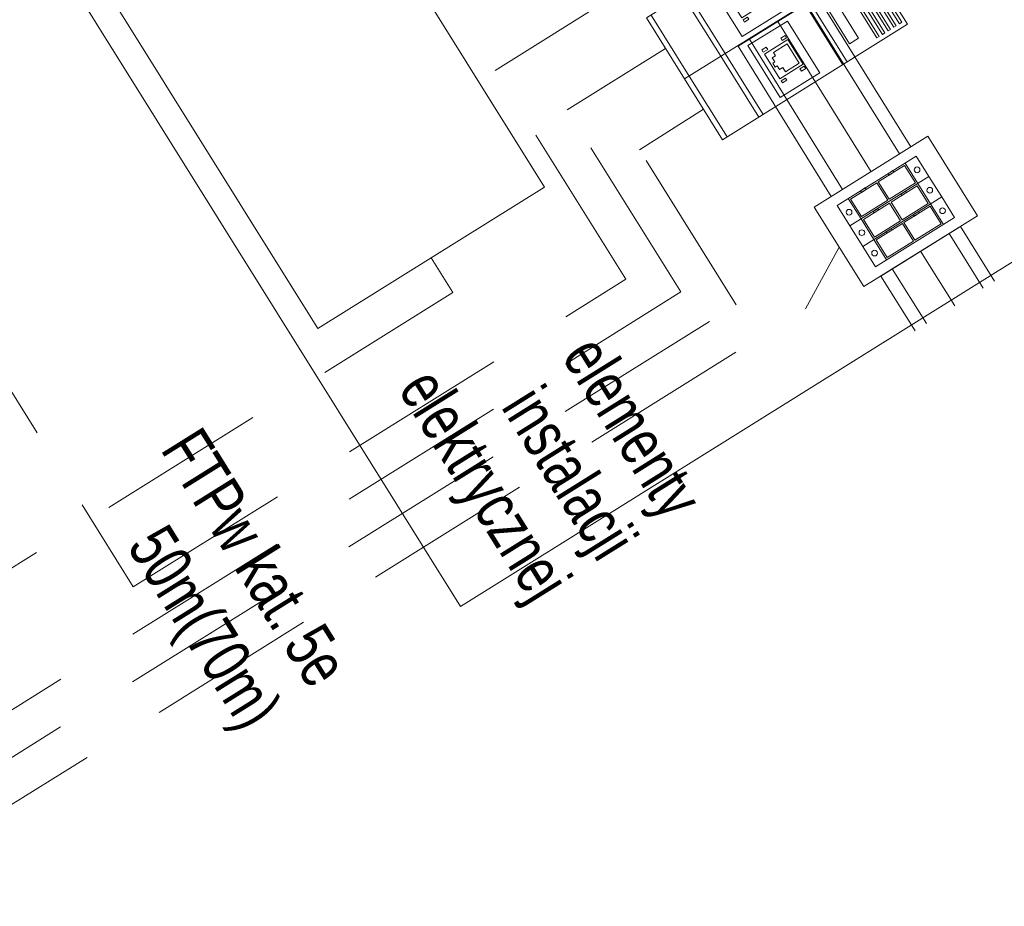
# Model space of a CAD drawing. Header units: metres. Extents: x 0 to 8443948, y 0 to 5887002.
# Tile 247 of 256: x 8443775 to 8443798, y 5886763 to 5886784. Entities that reach past the tile are written whole.
import ezdxf
from ezdxf.enums import TextEntityAlignment as Align

# ---------------------------------------------------------------- set-up
doc = ezdxf.new("R2010")
doc.units = ezdxf.units.M
doc.header["$MEASUREMENT"] = 0
doc.linetypes.add('DASHED', pattern=[19.05, 12.7, -6.35])
doc.layers.get('0').update_dxf_attribs({"color": 250, "linetype": 'CONTINUOUS', "lineweight": 5})
doc.layers.add('RACK', color=7, linetype='CONTINUOUS', lineweight=5, transparency=0.75)
doc.layers.add('światłowód', color=7, linetype='DASHED', lineweight=30)
doc.styles.add('romans', font='romans.shx')
doc.styles.get("Standard").update_dxf_attribs({"font": 'Working1250', "width": 0.75})

# ---------------------------------------------------------------- blocks, each defined once
blk = doc.blocks.new('RJ45DIN')
at = {"color": 0, "linetype": 'Continuous'}
for p, q in [((5460.15, 2751.09), (5459.2, 2751.09)), ((5460.15, 2751.09), (5459.2, 2751.09)), ((5459.2, 2749.18), (5459.2, 2751.09)), ((5459.2, 2749.18), (5459.2, 2751.09)), ((5459.2, 2749.18), (5460.15, 2749.18)), ((5459.2, 2749.18), (5460.15, 2749.18)), ((5460.15, 2749.18), (5460.15, 2751.09)), ((5460.15, 2749.18), (5460.15, 2751.09)), ((5472.73, 2751.09), (5472.73, 2749.18)), ((5473.69, 2751.09), (5472.73, 2751.09)), ((5472.73, 2751.09), (5472.73, 2749.18)), ((5473.69, 2751.09), (5472.73, 2751.09)), ((5472.73, 2749.18), (5473.69, 2749.18)), ((5472.73, 2749.18), (5473.69, 2749.18)), ((5473.69, 2749.18), (5473.69, 2751.09)), ((5473.69, 2749.18), (5473.69, 2751.09)), ((5460.15, 2742.81), (5459.2, 2742.81)), ((5460.15, 2742.81), (5459.2, 2742.81)), ((5459.2, 2740.89), (5459.2, 2742.81)), ((5459.2, 2740.89), (5459.2, 2742.81)), ((5459.2, 2740.89), (5460.15, 2740.89)), ((5459.2, 2740.89), (5460.15, 2740.89)), ((5460.15, 2740.89), (5460.15, 2742.81)), ((5460.15, 2740.89), (5460.15, 2742.81)), ((5472.73, 2742.81), (5472.73, 2740.89)), ((5473.69, 2742.81), (5472.73, 2742.81)), ((5472.73, 2742.81), (5472.73, 2740.89)), ((5473.69, 2742.81), (5472.73, 2742.81)), ((5472.73, 2740.89), (5473.69, 2740.89)), ((5472.73, 2740.89), (5473.69, 2740.89)), ((5473.69, 2740.89), (5473.69, 2742.81)), ((5473.69, 2740.89), (5473.69, 2742.81))]:
    blk.add_line(p, q, dxfattribs=at)
at = {"color": 0}
for points in [[(5453.04, 2792.07), (5453.04, 2710.67), (5479.84, 2710.67), (5479.84, 2792.07), (5453.04, 2792.07)], [(5453.04, 2765.57), (5479.84, 2765.57)], [(5453.04, 2763.57), (5479.84, 2763.57)], [(5455.04, 2754.67), (5477.84, 2754.67), (5477.84, 2737.32), (5455.04, 2737.32), (5455.04, 2754.67)], [(5453.04, 2728.57), (5479.84, 2728.57)], [(5453.04, 2726.57), (5479.84, 2726.57)], [(5453.04, 2712.67), (5479.84, 2712.67)]]:
    blk.add_lwpolyline(points, dxfattribs=at)
for points in [[(5454.78, 2790.72), (5478.11, 2790.72), (5478.11, 2789.72), (5454.78, 2789.72)], [(5454.78, 2788.22), (5478.11, 2788.22), (5478.11, 2787.22), (5454.78, 2787.22)], [(5454.78, 2785.72), (5478.11, 2785.72), (5478.11, 2784.72), (5454.78, 2784.72)], [(5454.78, 2783.22), (5478.11, 2783.22), (5478.11, 2782.22), (5454.78, 2782.22)], [(5454.78, 2780.72), (5478.11, 2780.72), (5478.11, 2779.72), (5454.78, 2779.72)], [(5458.32, 2773.87), (5474.57, 2773.87), (5474.57, 2769.87), (5458.32, 2769.87)]]:
    blk.add_lwpolyline(points, close=True, dxfattribs=at)
at = {"layer": 'RACK', "color": 0, "linetype": 'Continuous'}
for p, q in [((5471.86, 2751.16), (5461.03, 2751.16)), ((5461.03, 2751.16), (5461.03, 2740.82)), ((5471.86, 2740.82), (5471.86, 2751.16)), ((5470.77, 2750.06), (5462.21, 2750.06)), ((5462.21, 2750.06), (5462.21, 2744.06)), ((5470.77, 2744.06), (5470.77, 2750.06)), ((5462.21, 2744.06), (5463.68, 2744.06)), ((5463.68, 2744.06), (5463.68, 2742.56)), ((5468.89, 2744.06), (5470.77, 2744.06)), ((5468.89, 2742.56), (5468.89, 2744.06)), ((5461.03, 2740.82), (5471.86, 2740.82)), ((5463.68, 2742.56), (5465.51, 2742.56)), ((5465.51, 2742.56), (5465.51, 2741.73)), ((5465.51, 2741.73), (5467.25, 2741.73)), ((5467.25, 2741.73), (5467.25, 2742.6)), ((5467.25, 2742.6), (5468.89, 2742.56))]:
    blk.add_line(p, q, dxfattribs=at)
blk = doc.blocks.new('SCduplex')
for p, q in [((34.82, 4.5), (0, 4.5)), ((0, 4.5), (0, -4.5)), ((4.91, -4.5), (4.91, 4.5)), ((5.55, 3.86), (17.09, 3.86)), ((5.55, -3.87), (5.55, 3.86)), ((17.09, 3.86), (17.09, -3.87)), ((29.27, 3.86), (17.73, 3.86)), ((17.73, 3.86), (17.73, -3.87)), ((29.27, -3.87), (29.27, 3.86)), ((29.91, -4.5), (29.91, 4.5)), ((34.82, -4.5), (34.82, 4.5)), ((0, -4.5), (34.82, -4.5)), ((17.09, -3.87), (5.55, -3.87)), ((10.25, -3.86), (12.39, -3.86)), ((10.25, -4.5), (10.25, -3.86)), ((12.39, -4.5), (10.25, -4.5)), ((12.39, -3.86), (12.39, -4.5)), ((17.73, -3.87), (29.27, -3.87)), ((24.57, -3.86), (22.43, -3.86)), ((22.43, -3.86), (22.43, -4.5)), ((22.43, -4.5), (24.57, -4.5)), ((24.57, -4.5), (24.57, -3.86))]:
    blk.add_line(p, q)
for centre in [(2.46, 0), (32.37, 0)]:
    blk.add_circle(centre, 1.07)
blk = doc.blocks.new('VBBBDFG')
at = {"linetype": 'DASHED', "ltscale": 5}
for p, q in [((-2304.89, 664.39), (-2317.75, 687.21)), ((-2441.8, 613.19), (-2441.85, 671.51)), ((-2415.05, 628.19), (-2415.05, 671.51)), ((-2388.11, 643.19), (-2388.25, 671.51)), ((-2304.89, -477.55), (-2304.89, 664.39)), ((-2304.89, 664.39), (-2304.89, 664.39)), ((-2304.89, 664.39), (-2304.89, 664.39)), ((-2319.83, 643.17), (-2388.12, 643.19)), ((-2319.83, -3.66), (-2319.83, 643.17)), ((-2334.85, 628.19), (-2414.9, 628.19)), ((-2334.88, 196.32), (-2334.85, 628.19)), ((-2349.8, 613.19), (-2441.8, 613.19)), ((-2349.83, 396.32), (-2349.8, 613.19)), ((-2379.81, -548.25), (-2379.81, 555.81)), ((-2576.37, 396.34), (-2349.83, 396.32))]:
    blk.add_line(p, q, dxfattribs=at)
blk.add_line((-2395.1, 555.81), (-2379.81, 555.81))
for points in [[(-2578.91, 796.19), (-2278.85, 796.15), (-2278.78, 496.1), (-2578.84, 496.14)], [(-2335.36, 687.21), (-2300.36, 687.21), (-2300.36, 737.21), (-2335.36, 737.21)]]:
    blk.add_lwpolyline(points, close=True)
at = {"color": 0, "ltscale": 5}
for points in [[(-2335.36, 694.71), (-2401.41, 694.94), (-2401.41, 729.94), (-2335.36, 729.71)], [(-2276.28, 694.71), (-2300.36, 694.71), (-2300.36, 729.71), (-2276.28, 729.71)], [(-2335.36, 724.71), (-2401.41, 724.94), (-2401.41, 699.94), (-2335.36, 699.71)], [(-2276.28, 724.71), (-2300.36, 724.71), (-2300.36, 699.71), (-2276.28, 699.71)], [(-2335.36, 712.21), (-2401.41, 712.44)], [(-2276.28, 712.21), (-2300.36, 712.21)]]:
    blk.add_lwpolyline(points, dxfattribs=at)
at = {"linetype": 'Continuous'}
blk.add_lwpolyline([(-2558.35, 605.69), (-2395.1, 605.69), (-2395.1, 505.94), (-2558.35, 505.94)], close=True, dxfattribs=at)
for p in [(-7881.5, -2039.16), (-7854.7, -2039.16)]:
    blk.add_blockref('RJ45DIN', p)
at = {"rotation": 270}
for p in [(-2326.86, 729.62), (-2317.86, 729.62), (-2308.86, 729.62)]:
    blk.add_blockref('SCduplex', p, dxfattribs=at)
for s, width, gutter_width, heights, insert, char_height, attachment_point in [('CCTV2 na słupie nr 13\\Pszafa wisząca nasłupowa\\P300mm x 300mm x 250mm\\Pkompletna, kompatybilna z resztą urządzeń\\Pwyposażenie między innymi w:\\P- rozłącznik izolacyjny np. FR301 40A\\P- wyłącznik nadprądowy np. S301 B 6A\\P- zasilacz \\P- przełącznik sieciowy\\P- 3x adapter gniazda RJ45\\P- przełącznica skrzynkowa \\Pświatłowodowa 2xSC', 600.2422, 1, [0], (-2590.22, 1213.51), 19.8, 1), ('{\\H2x;elementy}', 280.3853, 50, [18], (-2264.9, 595.42), 9, 3), ('{\\H2x;instalacji}', 280.3853, 50, [18], (-2264.9, 566.26), 9, 3), ('{\\H2x;elektrycznej}', 280.3853, 50, [18], (-2264.9, 537.1), 9, 3), ('{\\H2x;FTPw kat. 5e}', 280.3853, 50, [18], (-2281.7, 449.93), 9, 3), ('{\\H2x;50m(70m)}', 280.3853, 50, [18], (-2281.7, 420.12), 9, 3)]:
    blk.add_mtext_dynamic_manual_height_columns(s, width=width, gutter_width=gutter_width, heights=heights, dxfattribs=dict(insert=insert, char_height=char_height, attachment_point=attachment_point))
at = {"layer": 'światłowód', "linetype": 'Continuous', "lineweight": 30, "ltscale": 2, "style": 'romans'}
for tag, height, p in [('10', 13.41, (-4191.31, 965.27)), ('Z', 13.41, (-3196.32, 943.85)), ('S20', 13.41, (-4160.79, 916.78)), ('Z', 13.41, (-3196.32, 889.77)), ('10', 13.41, (-3575.65, 875.05)), ('S21', 13.41, (-3575.57, 837.15)), ('SŁUP19', 13.41, (-3342.82, 837.15)), ('10', 13.41, (-4427.39, 702.74)), ('S17', 13.41, (-4440.36, 655.61)), ('10', 13.41, (-4427.39, 548.39)), ('S17', 13.41, (-4440.36, 455.19)), ('10', 13.41, (-3954.13, 319.17)), ('10', 13.41, (-3888.3, 319.17)), ('10', 13.41, (-3822.48, 319.17)), ('S1', 13.41, (-3988.04, 270.68)), ('10', 12, (-4164.93, -218.17)), ('Z', 12, (-4164.93, -265.32)), ('10', 13.41, (-3193.58, -277.91)), ('S13', 13.41, (-3163.06, -326.41))]:
    blk.add_attdef(tag, text='', height=height, dxfattribs=at).set_placement(p, align=Align.CENTER)
for p in [(-4395.86, 757.15), (-4395.86, 472.07)]:
    blk.add_attdef('10', text='', height=13.41, rotation=90, dxfattribs=at).set_placement(p, align=Align.CENTER)
blk = doc.blocks.new('122233221')
blk.add_blockref('VBBBDFG', (0, 0))

msp = doc.modelspace()

# ---------------------------------------------------------------- block references
at = {"xscale": 0.06288304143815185, "yscale": 0.06288304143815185, "zscale": 0.06288304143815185, "rotation": 301.977755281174}
msp.add_blockref('122233221', (8443834.8, 5886632.117), dxfattribs=at)

doc.saveas('drawing.dxf')
